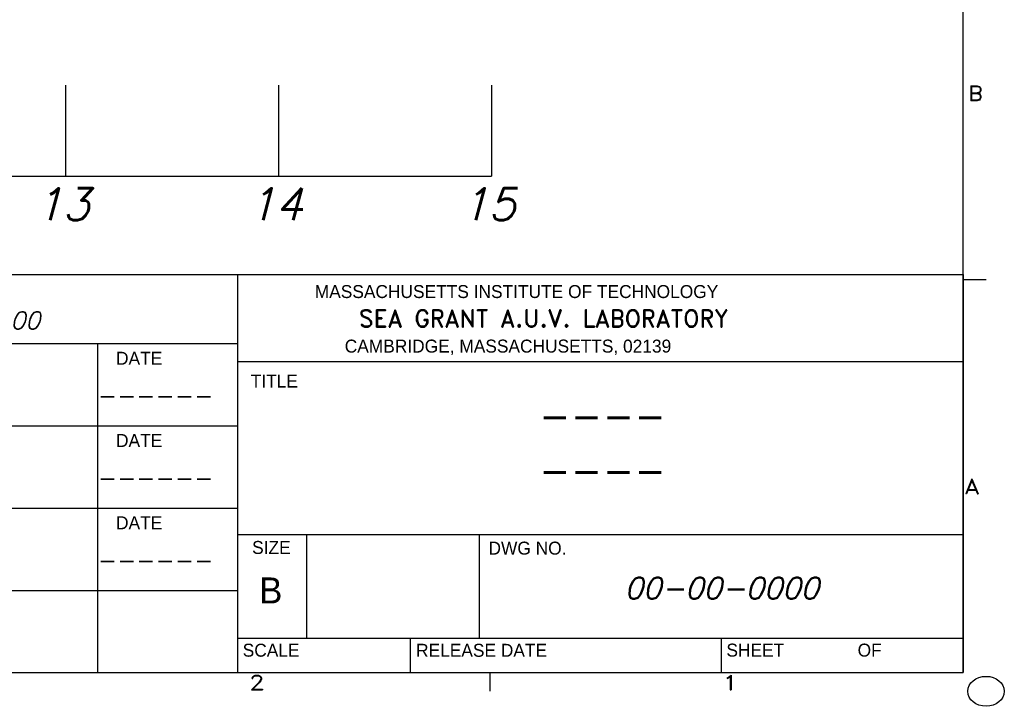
# Model space of a CAD drawing. Extents: x -156 to 25, y 5 to 135.
# Tile 7 of 14: x -3 to 25, y 5 to 24. Entities that reach past the tile are written whole.
import ezdxf
from ezdxf.enums import TextEntityAlignment as Align

# ---------------------------------------------------------------- set-up
doc = ezdxf.new("R2010")
doc.units = 0
doc.header["$LTSCALE"] = 5
doc.header["$MEASUREMENT"] = 0
doc.layers.add('HULL', color=7, linetype='CONTINUOUS')
doc.layers.add('TTLBOX', color=111, linetype='CONTINUOUS')
doc.styles.add('ENGR', font='Romans', dxfattribs={"oblique": 15})
doc.styles.add('ROMAND', font='Romand', dxfattribs={"height": 0.1})

# ---------------------------------------------------------------- blocks, each defined once
blk = doc.blocks.new('BORDER')
at = {"layer": 'TTLBOX'}
for p, q in [((0, 0), (0, 15.75)), ((0, 2.625), (0.125, 2.625)), ((-20.75, 0), (0, 0)), ((-2.5938, 0), (-2.5938, -0.125))]:
    blk.add_line(p, q, dxfattribs=at)
blk.add_circle((0.125, -0.125), 0.1, dxfattribs=at)
at = {"layer": 'TTLBOX', "style": 'ROMAND'}
for s, p in [('B', (0.0669, 3.8197)), ('A', (0.0478, 1.1947)), ('2', (-3.8704, -0.1161)), ('1', (-1.2767, -0.1161))]:
    blk.add_text(s, height=0.1, dxfattribs=at).set_placement(p, align=Align.CENTER)
blk = doc.blocks.new('BBORDER')
at = {"layer": 'TTLBOX', "xscale": 0.7619047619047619, "yscale": 0.625, "zscale": 0.7619047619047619}
blk.add_blockref('BORDER', (0, 0), dxfattribs=at)

msp = doc.modelspace()

# ---------------------------------------------------------------- linework, layer by layer
at = {"layer": 'HULL'}
for p, q in [((-1.873, 22.413), (-1.873, 19.852)), ((4.127, 22.413), (4.127, 19.852)), ((10.127, 22.413), (10.127, 19.852)), ((-79.873, 19.852), (10.127, 19.852))]:
    msp.add_line(p, q, dxfattribs=at)
at = {"layer": 'TTLBOX'}
for p, q in [((-17.487, 17.084), (23.422, 17.084)), ((2.968, 17.084), (2.968, 5.863)), ((23.422, 17.084), (23.422, 5.863)), ((-6.772, 15.136), (2.968, 15.136)), ((-0.974, 15.136), (-0.974, 5.863)), ((2.968, 14.629), (23.422, 14.629)), ((-6.772, 12.817), (2.968, 12.817)), ((-6.772, 10.499), (2.968, 10.499)), ((2.968, 9.759), (23.422, 9.759)), ((4.916, 9.759), (4.916, 6.837)), ((9.786, 9.759), (9.786, 6.837)), ((-6.772, 8.181), (2.968, 8.181)), ((2.968, 6.837), (23.422, 6.837)), ((7.838, 6.837), (7.838, 5.863)), ((16.604, 6.837), (16.604, 5.863)), ((-17.487, 5.863), (23.422, 5.863))]:
    msp.add_line(p, q, dxfattribs=at)

# ---------------------------------------------------------------- block references
at = {"layer": 'TTLBOX', "xscale": 6.75, "yscale": 6.75, "zscale": 6.75}
msp.add_blockref('BBORDER', (23.422, 5.863), dxfattribs=at)

# ---------------------------------------------------------------- texts
at = {"layer": 'HULL', "style": 'ENGR', "oblique": 15}
for s, p in [('13', (-2.733, 18.611)), ('14', (3.267, 18.611)), ('15', (9.267, 18.611))]:
    msp.add_text(s, height=0.9, dxfattribs=at).set_placement(p)
at = {"layer": 'TTLBOX'}
for s, height, p in [('MASSACHUSETTS INSTITUTE OF TECHNOLOGY', 0.36526, (5.149, 16.418)), ('CAMBRIDGE, MASSACHUSETTS, 02139', 0.36526, (5.993, 14.881)), ('TITLE', 0.3653, (3.344, 13.896)), ('DWG NO.', 0.3653, (10.044, 9.188)), ('SCALE', 0.3653, (3.118, 6.312)), ('RELEASE DATE', 0.36526, (8.003, 6.309)), ('SHEET', 0.3653, (16.749, 6.314)), ('OF', 0.3653, (20.446, 6.314))]:
    msp.add_text(s, height=height, dxfattribs=at).set_placement(p)
at = {"layer": 'TTLBOX', "style": 'ROMAND'}
msp.add_text('SEA GRANT A.U.V. LABORATORY', height=0.48701, dxfattribs=at).set_placement((11.598, 15.601), align=Align.CENTER)
at = {"layer": 'TTLBOX', "style": 'ENGR', "oblique": 15}
for s, p in [('000000.00', (-6.14, 15.543)), ('------', (-1.02, 13.427)), ('------', (-1.02, 11.108)), ('------', (-1.02, 8.79))]:
    msp.add_text(s, height=0.487, dxfattribs=at).set_placement(p)
at = {"layer": 'TTLBOX'}
for s, height, p in [('DATE', 0.3653, (0.2, 14.539)), ('DATE', 0.3653, (0.2, 12.221)), ('DATE', 0.3653, (0.2, 9.902)), ('SIZE', 0.3653, (3.926, 9.207)), ('B', 0.731, (3.91, 7.814))]:
    msp.add_text(s, height=height, dxfattribs=at).set_placement(p, align=Align.CENTER)
at = {"layer": 'TTLBOX', "style": 'ENGR', "oblique": 15}
for s, height, p in [('----', 0.8036, (13.165, 12.697)), ('----', 0.8036, (13.165, 11.16)), ('00-00-0000', 0.6027, (16.617, 7.945))]:
    msp.add_text(s, height=height, dxfattribs=at).set_placement(p, align=Align.CENTER)

doc.saveas('drawing.dxf')
